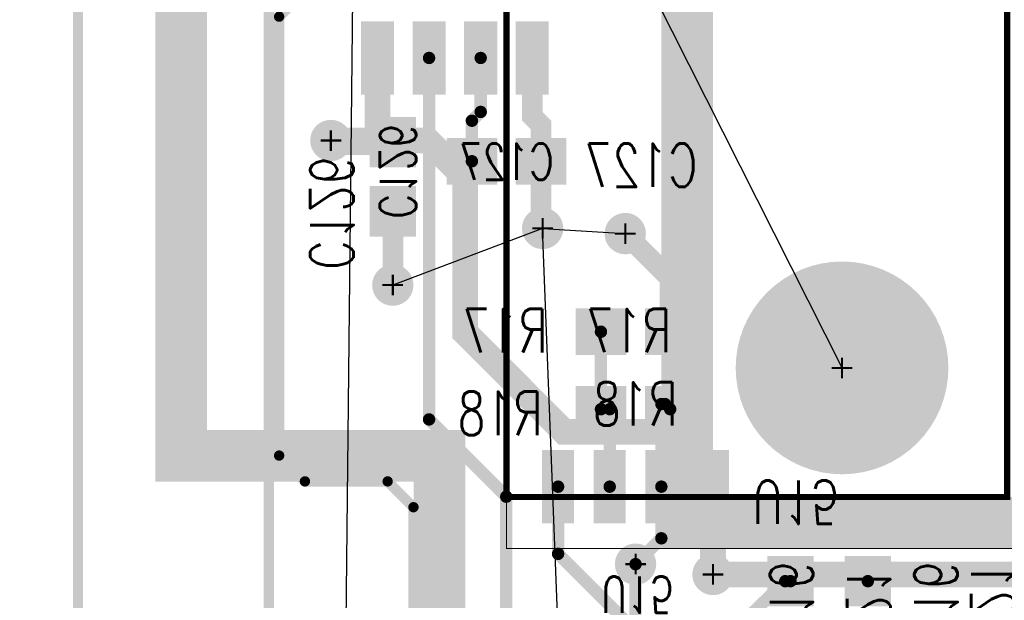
# Model space of a CAD drawing. Extents: x -7.2 to 18.3, y -5.6 to 10.9.
# Tile 15 of 112: x 0.7 to 1.7, y 3.1 to 3.7. Entities that reach past the tile are written whole.
import ezdxf
from ezdxf.enums import TextEntityAlignment as Align

# ---------------------------------------------------------------- set-up
doc = ezdxf.new("R2010")
doc.units = 0
for name, pattern in [('SIG_121', [2, 1, 1]), ('SIG_122', [2, 1, 1]), ('SIG_123', [2, 1, 1]), ('SIG_129', [2, 1, 1]), ('SIG_16', [2, 1, 1]), ('SIG_17', [2, 1, 1]), ('SIG_177', [2, 1, 1]), ('SIG_22', [2, 1, 1]), ('SIG_6', [2, 1, 1]), ('SIG_8', [2, 1, 1])]:
    doc.linetypes.add(name, pattern=pattern)
for name, color, linetype in [('2D_LINE_02', 112, 'CONTINUOUS'), ('COPPER_01', 1, 'CONTINUOUS'), ('COPPER_04', 5, 'CONTINUOUS'), ('DRIL_PLTE_THRU_01', 16, 'CONTINUOUS'), ('DRIL_PLTE_THRU_03', 146, 'CONTINUOUS'), ('DRIL_PLTE_THRU_04', 176, 'CONTINUOUS'), ('DRIL_SYMBOL', 254, 'CONTINUOUS'), ('LINK_00', 2, 'CONTINUOUS'), ('PADS_BOT', 5, 'CONTINUOUS'), ('PADS_INNER', 1, 'CONTINUOUS'), ('PADS_TOP', 1, 'CONTINUOUS'), ('PADS_XR_131', 3, 'CONTINUOUS'), ('PADS_XR_132', 6, 'CONTINUOUS'), ('PADS_XR_133', 254, 'CONTINUOUS'), ('PART_NAME_124', 6, 'CONTINUOUS'), ('PART_NAME_130', 106, 'CONTINUOUS'), ('PART_TOP_2DLINE_123', 255, 'CONTINUOUS'), ('PART_TOP_2DLINE_129', 2, 'CONTINUOUS'), ('TRACE_01', 1, 'CONTINUOUS'), ('TRACE_04', 5, 'CONTINUOUS'), ('VIAPTS', 56, 'CONTINUOUS')]:
    doc.layers.add(name, color=color, linetype=linetype)
doc.styles.add('W0$001', font='simplex', dxfattribs={"width": 0.75})
doc.styles.add('W0$006', font='simplex', dxfattribs={"width": 0.75})

# ---------------------------------------------------------------- blocks, each defined once
blk = doc.blocks.new('SMOOTH_0$05')
at = {"const_width": 0.025}
blk.add_lwpolyline([(-0.0125, 0, 1), (0.0125, 0, 1)], format="xyb", close=True, dxfattribs=at)
blk = doc.blocks.new('DRAWING_274')
at = {"layer": '2D_LINE_02', "const_width": 0.05}
blk.add_lwpolyline([(0, -0.05), (0.4099, -0.05), (0.4099, 0.35), (1.28, 0.35), (1.28, 1.6801), (1.135, 1.6801), (1.135, 2.24), (0.7849, 2.24), (0.7849, 2.465), (0.565, 2.465), (0.565, 4.55), (-1.5751, 4.55), (-1.5751, -0.48), (-0.24, -0.48), (-0.24, 0.015), (-0.49, 0.015), (-0.49, 0.5), (0, 0.5)], close=True, dxfattribs=at)
at = {"layer": '2D_LINE_02'}
for p in [(-0.49, 0.015), (-0.24, 0.015), (0, -0.05)]:
    blk.add_blockref('SMOOTH_0$05', p, dxfattribs=at)
blk = doc.blocks.new('COPPER_273')
at = {"layer": 'COPPER_01', "const_width": 0.01}
blk.add_lwpolyline([(-1.0052, -3.275), (-1.0052, -4.6399), (-1.0302, -4.6649), (-1.3652, -4.6649), (-1.3902, -4.6899), (-1.3902, -5.2949), (-1.4152, -5.3199), (-1.6502, -5.3199), (-1.6752, -5.3449), (-1.6752, -5.8149), (-1.7002, -5.8399), (-1.8052, -5.8399), (-1.8302, -5.8149), (-1.8302, -5.1999), (-1.8052, -5.1749), (-1.7802, -5.1749), (-1.7552, -5.1499), (-1.7552, -4.4949), (-1.7302, -4.4699), (-1.215, -4.4699), (-1.19, -4.4449), (-1.19, -1.2599)], dxfattribs=at)
blk = doc.blocks.new('SMOOTH_0$01')
at = {"const_width": 0.005}
blk.add_lwpolyline([(-0.0025, 0, 1), (0.0025, 0, 1)], format="xyb", close=True, dxfattribs=at)
blk = doc.blocks.new('COPPER_304')
at = {"layer": 'COPPER_04', "const_width": 0.01}
blk.add_lwpolyline([(0.135, -0.2301), (0.16, -0.2551), (0.415, -0.2551), (0.44, -0.2801), (0.44, -0.3301), (0.465, -0.3551), (0.68, -0.3551), (0.705, -0.3801), (0.705, -0.4151), (0.68, -0.4401), (0.4599, -0.4401), (0.4349, -0.4651), (0.4349, -0.89), (0.4599, -0.915), (0.54, -0.915), (0.565, -0.94), (0.565, -1.29), (0.54, -1.315), (-0.6701, -1.315), (-0.6951, -1.29), (-0.6951, 1.7199), (-0.6701, 1.7449), (0.11, 1.7449), (0.135, 1.7199)], close=True, dxfattribs=at)
at = {"layer": 'COPPER_04'}
for p in [(0.4349, -0.4651), (0.4349, -0.89), (0.4599, -0.915), (0.54, -0.915), (0.565, -0.94)]:
    blk.add_blockref('SMOOTH_0$01', p, dxfattribs=at)
blk = doc.blocks.new('DRIL_HOLE_0')
blk.add_lwpolyline([(0, 0, 1), (0, 0, 1)], format="xyb", close=True)
blk = doc.blocks.new('PAD_47')
at = {"const_width": 0.039}
blk.add_lwpolyline([(-0.0215, 0), (0.0215, 0)], dxfattribs=at)
blk = doc.blocks.new('PAD_1')
blk.add_lwpolyline([(0, 0, 1), (0, 0, 1)], format="xyb", close=True)
blk = doc.blocks.new('PAD_46')
at = {"const_width": 0.045}
blk.add_lwpolyline([(-0.0245, 0), (0.0245, 0)], dxfattribs=at)
blk = doc.blocks.new('STK_BOT_14')
at = {"layer": 'DRIL_PLTE_THRU_01'}
blk.add_blockref('DRIL_HOLE_0', (0, 0), dxfattribs=at)
at = {"layer": 'DRIL_PLTE_THRU_03'}
blk.add_blockref('DRIL_HOLE_0', (0, 0), dxfattribs=at)
at = {"layer": 'DRIL_PLTE_THRU_04'}
blk.add_blockref('DRIL_HOLE_0', (0, 0), dxfattribs=at)
at = {"layer": 'PADS_BOT'}
blk.add_blockref('PAD_47', (0, 0), dxfattribs=at)
at = {"layer": 'PADS_INNER'}
blk.add_blockref('PAD_1', (0, 0), dxfattribs=at)
at = {"layer": 'PADS_TOP'}
blk.add_blockref('PAD_1', (0, 0), dxfattribs=at)
at = {"layer": 'PADS_XR_131'}
blk.add_blockref('PAD_46', (0, 0), dxfattribs=at)
at = {"layer": 'PADS_XR_133'}
blk.add_blockref('PAD_47', (0, 0), dxfattribs=at)
blk = doc.blocks.new('SYM_BOT_36')
for p in [(-0.0335, 0), (0.0335, 0)]:
    blk.add_blockref('STK_BOT_14', p)
blk = doc.blocks.new('PART_BOT_68')
blk.add_blockref('SYM_BOT_36', (0, 0))
at = {"layer": 'PART_NAME_124', "style": 'W0$006', "width": 0.75}
blk.add_text('R16', height=0.042, dxfattribs=at).set_placement((-0.0299, 0.1199))
at = {"layer": 'PART_NAME_130', "style": 'W0$001', "width": 0.75}
blk.add_text('R16', height=0.042, dxfattribs=at).set_placement((-0.0299, -0.0201))
blk = doc.blocks.new('PART_BOT_69')
blk.add_blockref('SYM_BOT_36', (0, 0))
at = {"layer": 'PART_NAME_124', "style": 'W0$006', "width": 0.75}
blk.add_text('R17', height=0.042, dxfattribs=at).set_placement((0.085, -0.02))
at = {"layer": 'PART_NAME_130', "style": 'W0$001', "width": 0.75}
blk.add_text('R17', height=0.042, dxfattribs=at).set_placement((-0.0348, -0.0199))
blk = doc.blocks.new('PART_BOT_72')
blk.add_blockref('SYM_BOT_36', (0, 0))
at = {"layer": 'PART_NAME_124', "style": 'W0$006', "width": 0.75}
blk.add_text('R21', height=0.042, dxfattribs=at).set_placement((-0.0299, 0.0999))
at = {"layer": 'PART_NAME_130', "style": 'W0$001', "width": 0.75}
blk.add_text('R21', height=0.042, dxfattribs=at).set_placement((-0.0349, -0.0201))
blk = doc.blocks.new('SYM_BOT_12')
for p in [(-0.0335, 0), (0.0335, 0)]:
    blk.add_blockref('STK_BOT_14', p)
blk = doc.blocks.new('PART_BOT_185')
blk.add_blockref('SYM_BOT_12', (0, 0))
at = {"layer": 'PART_NAME_124', "style": 'W0$006', "width": 0.75}
blk.add_text('C126', height=0.042, rotation=180, dxfattribs=at).set_placement((0.09, 0.0801))
at = {"layer": 'PART_NAME_130', "style": 'W0$001', "width": 0.75}
blk.add_text('C126', height=0.035, rotation=180, dxfattribs=at).set_placement((-0.0051, -0.0049), align=Align.MIDDLE_CENTER)
blk = doc.blocks.new('PART_BOT_187')
blk.add_blockref('SYM_BOT_12', (0, 0))
at = {"layer": 'PART_NAME_124', "style": 'W0$006', "width": 0.75}
blk.add_text('C127', height=0.042, rotation=180, dxfattribs=at).set_placement((0.1849, 0.0249))
at = {"layer": 'PART_NAME_130', "style": 'W0$001', "width": 0.75}
blk.add_text('C127', height=0.035, rotation=180, dxfattribs=at).set_placement((0, 0.00033), align=Align.MIDDLE_CENTER)
blk = doc.blocks.new('PAD_114')
at = {"const_width": 0.026}
blk.add_lwpolyline([(-0.0325, 0), (0.0325, 0)], dxfattribs=at)
blk = doc.blocks.new('PAD_115')
at = {"const_width": 0.031}
blk.add_lwpolyline([(-0.0355, 0), (0.0355, 0)], dxfattribs=at)
blk = doc.blocks.new('STK_BOT_70')
at = {"layer": 'DRIL_PLTE_THRU_01'}
blk.add_blockref('DRIL_HOLE_0', (0, 0), dxfattribs=at)
at = {"layer": 'DRIL_PLTE_THRU_03'}
blk.add_blockref('DRIL_HOLE_0', (0, 0), dxfattribs=at)
at = {"layer": 'DRIL_PLTE_THRU_04'}
blk.add_blockref('DRIL_HOLE_0', (0, 0), dxfattribs=at)
at = {"layer": 'PADS_BOT'}
blk.add_blockref('PAD_114', (0, 0), dxfattribs=at)
at = {"layer": 'PADS_INNER'}
blk.add_blockref('PAD_1', (0, 0), dxfattribs=at)
at = {"layer": 'PADS_TOP'}
blk.add_blockref('PAD_1', (0, 0), dxfattribs=at)
at = {"layer": 'PADS_XR_131'}
blk.add_blockref('PAD_115', (0, 0), dxfattribs=at)
at = {"layer": 'PADS_XR_133'}
blk.add_blockref('PAD_114', (0, 0), dxfattribs=at)
blk = doc.blocks.new('SYM_BOT_56')
for p in [(-0.1, 0.075), (0.1, 0.075), (-0.1, 0.025), (0.1, 0.025), (-0.1, -0.025), (0.1, -0.025), (-0.1, -0.075), (0.1, -0.075)]:
    blk.add_blockref('STK_BOT_70', p)
blk = doc.blocks.new('PART_BOT_236')
blk.add_blockref('SYM_BOT_56', (0, 0))
at = {"layer": 'PART_NAME_124', "style": 'W0$006', "width": 0.75}
blk.add_text('U15', height=0.042, rotation=90, dxfattribs=at).set_placement((0.085, 0.155), align=Align.MIDDLE_CENTER)
at = {"layer": 'PART_NAME_130', "style": 'W0$001', "width": 0.75}
blk.add_text('U15', height=0.035, rotation=90, dxfattribs=at).set_placement((-0.00453, 0.0017), align=Align.MIDDLE_CENTER)
blk = doc.blocks.new('PART_BOT_295')
blk.add_blockref('SYM_BOT_36', (0, 0))
at = {"layer": 'PART_NAME_124', "style": 'W0$006', "width": 0.75}
blk.add_text('R18', height=0.042, rotation=180, dxfattribs=at).set_placement((-0.09, 0.025))
at = {"layer": 'PART_NAME_130', "style": 'W0$001', "width": 0.75}
blk.add_text('R18', height=0.042, rotation=180, dxfattribs=at).set_placement((-0.0002, -0.0051), align=Align.MIDDLE_CENTER)
blk = doc.blocks.new('PAD_116')
at = {"const_width": 0.032}
blk.add_lwpolyline([(-0.0355, 0), (0.0355, 0)], dxfattribs=at)
blk = doc.blocks.new('STK_BOT_73')
at = {"layer": 'DRIL_PLTE_THRU_01'}
blk.add_blockref('DRIL_HOLE_0', (0, 0), dxfattribs=at)
at = {"layer": 'DRIL_PLTE_THRU_03'}
blk.add_blockref('DRIL_HOLE_0', (0, 0), dxfattribs=at)
at = {"layer": 'DRIL_PLTE_THRU_04'}
blk.add_blockref('DRIL_HOLE_0', (0, 0), dxfattribs=at)
at = {"layer": 'PADS_BOT'}
blk.add_blockref('PAD_114', (0, 0), dxfattribs=at)
at = {"layer": 'PADS_INNER'}
blk.add_blockref('PAD_1', (0, 0), dxfattribs=at)
at = {"layer": 'PADS_TOP'}
blk.add_blockref('PAD_1', (0, 0), dxfattribs=at)
at = {"layer": 'PADS_XR_131'}
blk.add_blockref('PAD_116', (0, 0), dxfattribs=at)
at = {"layer": 'PADS_XR_133'}
blk.add_blockref('PAD_114', (0, 0), dxfattribs=at)
blk = doc.blocks.new('SYM_BOT_59')
for p in [(-0.1, 0.075), (0.1, 0.075), (-0.1, 0.025), (0.1, 0.025), (-0.1, -0.025), (0.1, -0.025), (-0.1, -0.075), (0.1, -0.075)]:
    blk.add_blockref('STK_BOT_73', p)
blk = doc.blocks.new('PART_BOT_369')
blk.add_blockref('SYM_BOT_59', (0, 0))
at = {"layer": 'PART_NAME_124', "style": 'W0$006', "width": 0.75}
blk.add_text('U25', height=0.042, rotation=270, dxfattribs=at).set_placement((0.03, -0.1649), align=Align.MIDDLE_CENTER)
at = {"layer": 'PART_NAME_130', "style": 'W0$001', "width": 0.75}
blk.add_text('U25', height=0.0525, rotation=270, dxfattribs=at).set_placement((-0.0001, 0.0051), align=Align.MIDDLE_CENTER)
blk = doc.blocks.new('SMOOTH_0$006')
at = {"const_width": 0.003}
blk.add_lwpolyline([(-0.0015, 0, 1), (0.0015, 0, 1)], format="xyb", close=True, dxfattribs=at)
blk = doc.blocks.new('SMOOTH_0$001')
at = {"const_width": 0.0005}
blk.add_lwpolyline([(-0.00025, 0, 1), (0.00025, 0, 1)], format="xyb", close=True, dxfattribs=at)
blk = doc.blocks.new('PART_BODY_TOP_389')
at = {"layer": 'PART_TOP_2DLINE_123', "const_width": 0.006}
blk.add_lwpolyline([(-1, 0.325), (1, 0.325), (1, -0.16), (-1, -0.16)], close=True, dxfattribs=at)
blk.add_lwpolyline([(1, -0.16), (-1, -0.16)], dxfattribs=at)
at = {"layer": 'PART_TOP_2DLINE_129', "const_width": 0.001}
blk.add_lwpolyline([(-1.05, 0.325), (1, 0.325), (1, -0.575), (-1.05, -0.575)], close=True, dxfattribs=at)
at = {"layer": 'PART_TOP_2DLINE_123'}
for p in [(-1, 0.325), (-1, -0.16), (-1, -0.16)]:
    blk.add_blockref('SMOOTH_0$006', p, dxfattribs=at)
at = {"layer": 'PART_TOP_2DLINE_129'}
blk.add_blockref('SMOOTH_0$001', (-1.05, 0.325), dxfattribs=at)
blk = doc.blocks.new('DRIL_SYMBOL_0$125')
at = {"layer": 'DRIL_SYMBOL', "const_width": 0.002}
for points in [[(0, -0.01), (0, 0.01)], [(-0.01, 0), (0.01, 0)]]:
    blk.add_lwpolyline(points, dxfattribs=at)
blk = doc.blocks.new('DRIL_HOLE_0$125')
at = {"const_width": 0.0625}
blk.add_lwpolyline([(-0.03125, 0, 1), (0.03125, 0, 1)], format="xyb", close=True, dxfattribs=at)
blk.add_blockref('DRIL_SYMBOL_0$125', (0, 0))
blk = doc.blocks.new('PAD_119')
at = {"const_width": 0.1}
blk.add_lwpolyline([(0, -0.05, 1), (0, 0.05, 1)], format="xyb", close=True, dxfattribs=at)
blk = doc.blocks.new('PAD_122')
at = {"const_width": 0.103}
blk.add_lwpolyline([(0, -0.0515, 1), (0, 0.0515, 1)], format="xyb", close=True, dxfattribs=at)
blk = doc.blocks.new('STK_TOP_75')
at = {"layer": 'DRIL_PLTE_THRU_01'}
blk.add_blockref('DRIL_HOLE_0$125', (0, 0), dxfattribs=at)
at = {"layer": 'DRIL_PLTE_THRU_03'}
blk.add_blockref('DRIL_HOLE_0$125', (0, 0), dxfattribs=at)
at = {"layer": 'DRIL_PLTE_THRU_04'}
blk.add_blockref('DRIL_HOLE_0$125', (0, 0), dxfattribs=at)
at = {"layer": 'PADS_BOT'}
blk.add_blockref('PAD_119', (0, 0), dxfattribs=at)
at = {"layer": 'PADS_INNER'}
blk.add_blockref('PAD_119', (0, 0), dxfattribs=at)
at = {"layer": 'PADS_TOP'}
blk.add_blockref('PAD_119', (0, 0), dxfattribs=at)
at = {"layer": 'PADS_XR_131'}
blk.add_blockref('PAD_122', (0, 0), dxfattribs=at)
at = {"layer": 'PADS_XR_132'}
blk.add_blockref('PAD_122', (0, 0), dxfattribs=at)
blk = doc.blocks.new('SYM_TOP_62')
for name, p in [('PART_BODY_TOP_389', (0, 0)), ('STK_TOP_75', (-0.875, 0))]:
    blk.add_blockref(name, p)
blk = doc.blocks.new('PART_TOP_421')
blk.add_blockref('SYM_TOP_62', (0, 0))
blk = doc.blocks.new('SMOOTH_0$02')
at = {"const_width": 0.01}
blk.add_lwpolyline([(-0.005, 0, 1), (0.005, 0, 1)], format="xyb", close=True, dxfattribs=at)
blk = doc.blocks.new('SMOOTH_0$025')
at = {"const_width": 0.0125}
blk.add_lwpolyline([(-0.00625, 0, 1), (0.00625, 0, 1)], format="xyb", close=True, dxfattribs=at)
blk = doc.blocks.new('SMOOTH_0$012')
at = {"const_width": 0.006}
blk.add_lwpolyline([(-0.003, 0, 1), (0.003, 0, 1)], format="xyb", close=True, dxfattribs=at)
blk = doc.blocks.new('TRACE_1804')
at = {"layer": 'TRACE_04', "linetype": 'SIG_121', "const_width": 0.012}
blk.add_lwpolyline([(1.2917, 3.3849), (1.2917, 3.3099)], dxfattribs=at)
at = {"layer": 'TRACE_04'}
for p in [(1.2917, 3.3849), (1.2917, 3.3099)]:
    blk.add_blockref('SMOOTH_0$012', p, dxfattribs=at)
blk = doc.blocks.new('TRACE_1802')
at = {"layer": 'TRACE_04', "linetype": 'SIG_121', "const_width": 0.012}
blk.add_lwpolyline([(1.2917, 3.3099), (1.3002, 3.3099), (1.3002, 3.2349)], dxfattribs=at)
at = {"layer": 'TRACE_04'}
for p in [(1.2917, 3.3099), (1.3002, 3.3099), (1.3002, 3.2349)]:
    blk.add_blockref('SMOOTH_0$012', p, dxfattribs=at)
blk = doc.blocks.new('TRACE_1840')
at = {"layer": 'TRACE_04', "linetype": 'SIG_129', "const_width": 0.012}
blk.add_lwpolyline([(1.1667, 3.5499), (1.1667, 3.58915), (1.1752, 3.59765), (1.1752, 3.6499)], dxfattribs=at)
at = {"layer": 'TRACE_04'}
for p in [(1.1752, 3.6499), (1.1752, 3.59765), (1.1667, 3.58915), (1.1667, 3.5499)]:
    blk.add_blockref('SMOOTH_0$012', p, dxfattribs=at)
blk = doc.blocks.new('DRIL_SYMBOL_0$018')
at = {"layer": 'DRIL_SYMBOL', "const_width": 0.002}
for points in [[(0, -0.01), (0, 0.01)], [(-0.01, 0), (0.01, 0)]]:
    blk.add_lwpolyline(points, dxfattribs=at)
blk = doc.blocks.new('DRIL_HOLE_0$018')
at = {"const_width": 0.009}
blk.add_lwpolyline([(-0.0045, 0, 1), (0.0045, 0, 1)], format="xyb", close=True, dxfattribs=at)
blk.add_blockref('DRIL_SYMBOL_0$018', (0, 0))
blk = doc.blocks.new('PAD_138')
at = {"const_width": 0.02}
blk.add_lwpolyline([(0, -0.01, 1), (0, 0.01, 1)], format="xyb", close=True, dxfattribs=at)
blk = doc.blocks.new('STK_TOP_4')
at = {"layer": 'DRIL_PLTE_THRU_01'}
blk.add_blockref('DRIL_HOLE_0$018', (0, 0), dxfattribs=at)
at = {"layer": 'DRIL_PLTE_THRU_03'}
blk.add_blockref('DRIL_HOLE_0$018', (0, 0), dxfattribs=at)
at = {"layer": 'DRIL_PLTE_THRU_04'}
blk.add_blockref('DRIL_HOLE_0$018', (0, 0), dxfattribs=at)
at = {"layer": 'PADS_BOT'}
blk.add_blockref('PAD_138', (0, 0), dxfattribs=at)
at = {"layer": 'PADS_INNER'}
blk.add_blockref('PAD_138', (0, 0), dxfattribs=at)
at = {"layer": 'PADS_TOP'}
blk.add_blockref('PAD_138', (0, 0), dxfattribs=at)
blk = doc.blocks.new('SYM_TOP_2')
blk.add_blockref('STK_TOP_4', (0, 0))

msp = doc.modelspace()

# ---------------------------------------------------------------- linework, layer by layer
at = {"layer": 'LINK_00', "linetype": 'SIG_6'}
msp.add_line((1.0552, 4.1049), (1.0352, 2.2284), dxfattribs=at)
at = {"layer": 'LINK_00', "linetype": 'SIG_22'}
msp.add_line((1.5252, 3.3499), (1.2301, 3.9349), dxfattribs=at)
at = {"layer": 'LINK_00', "linetype": 'SIG_16'}
for p, q in [((1.2352, 3.4849), (1.0901, 3.43)), ((1.2352, 3.4849), (1.3152, 3.4799)), ((1.2502, 3.0999), (1.2352, 3.4849))]:
    msp.add_line(p, q, dxfattribs=at)
at = {"layer": 'TRACE_01', "linetype": 'SIG_17', "const_width": 0.025}
for points in [[(1.4002, 3.1499), (1.4002, 3.2399), (1.3521, 3.288), (1.2561, 3.288), (1.1601, 3.384), (1.1601, 3.534), (1.1241, 3.57), (1.0301, 3.57)], [(1.4002, 3.1499), (2.005, 3.1499), (2.0711, 3.216)]]:
    msp.add_lwpolyline(points, dxfattribs=at)
at = {"layer": 'TRACE_01', "linetype": 'SIG_122', "const_width": 0.012}
msp.add_lwpolyline([(1.7501, 1.878), (1.7501, 2.5), (1.6352, 2.6149), (1.4452, 2.6149), (1.3252, 2.7349), (1.3252, 3.1599)], dxfattribs=at)
at = {"layer": 'TRACE_04', "linetype": 'SIG_17', "const_width": 0.025}
for points in [[(1.0752, 3.6499), (1.0752, 3.5684), (1.0902, 3.5684)], [(1.0301, 3.57), (1.0301, 3.5684), (1.0902, 3.5684)], [(1.4002, 3.1499), (1.4002, 3.2349)]]:
    msp.add_lwpolyline(points, dxfattribs=at)
at = {"layer": 'TRACE_04', "linetype": 'SIG_177', "const_width": 0.012}
for points in [[(1.1252, 3.6499), (1.1252, 3.3), (1.2, 3.2252)], [(1.155, 3.025), (1.2, 3.07), (1.2, 3.2252)]]:
    msp.add_lwpolyline(points, dxfattribs=at)
at = {"layer": 'TRACE_04', "linetype": 'SIG_16', "const_width": 0.02}
for points in [[(1.2252, 3.6499), (1.2252, 3.5934), (1.2337, 3.5849), (1.2337, 3.5499)], [(1.2337, 3.5499), (1.2337, 3.4864), (1.2352, 3.4849)], [(1.0901, 3.43), (1.0902, 3.43), (1.0902, 3.5014)], [(1.3152, 3.4799), (1.3587, 3.4364), (1.3587, 3.3849)]]:
    msp.add_lwpolyline(points, dxfattribs=at)
at = {"layer": 'TRACE_04', "linetype": 'SIG_122', "const_width": 0.012}
for points in [[(1.3502, 3.2349), (1.3502, 3.3149), (1.3537, 3.3149), (1.3587, 3.3099)], [(1.3252, 3.1599), (1.3502, 3.1849), (1.3502, 3.2349)]]:
    msp.add_lwpolyline(points, dxfattribs=at)
at = {"layer": 'TRACE_04', "linetype": 'SIG_123', "const_width": 0.012}
for points in [[(1.2502, 3.2349), (1.2502, 3.1699), (1.3202, 3.0999), (1.4252, 3.0999), (1.4702, 3.1434), (1.4752, 3.1434)], [(1.4752, 3.1434), (1.5502, 3.1434)]]:
    msp.add_lwpolyline(points, dxfattribs=at)

# ---------------------------------------------------------------- block references
for name, p in [('DRAWING_274', (1.3752, 3.2499)), ('TRACE_1840', (0, 0)), ('TRACE_1804', (0, 0)), ('TRACE_1802', (0, 0))]:
    msp.add_blockref(name, p)
at = {"linetype": 'SIG_6'}
msp.add_blockref('COPPER_273', (1.9752, 7.2499), dxfattribs=at)
at = {"linetype": 'SIG_8'}
msp.add_blockref('COPPER_304', (0.5451, 4.155), dxfattribs=at)
at = {"rotation": 90}
msp.add_blockref('PART_TOP_421', (1.5252, 4.2249), dxfattribs=at)
at = {"xscale": -1}
for name, p, rotation in [('PART_BOT_369', (1.1502, 3.7499), -270), ('PART_BOT_185', (1.0902, 3.5349), -270), ('PART_BOT_187', (1.2002, 3.5499), -180), ('PART_BOT_295', (1.3252, 3.3099), -180), ('PART_BOT_236', (1.3252, 3.1349), -90), ('PART_BOT_68', (1.4752, 3.1099), -90), ('PART_BOT_72', (1.5502, 3.1099), -90)]:
    msp.add_blockref(name, p, dxfattribs=dict(at, rotation=rotation))
msp.add_blockref('PART_BOT_69', (1.3252, 3.3849), dxfattribs=at)
at = {"layer": 'TRACE_01'}
for name, p in [('SMOOTH_0$025', (1.0301, 3.57)), ('SMOOTH_0$025', (1.1241, 3.57)), ('SMOOTH_0$025', (1.1601, 3.534)), ('SMOOTH_0$025', (1.1601, 3.384)), ('SMOOTH_0$025', (1.2561, 3.288)), ('SMOOTH_0$025', (1.3521, 3.288)), ('SMOOTH_0$025', (1.4002, 3.2399)), ('SMOOTH_0$012', (1.3252, 3.1599)), ('SMOOTH_0$025', (1.4002, 3.1499)), ('SMOOTH_0$025', (1.4002, 3.1499))]:
    msp.add_blockref(name, p, dxfattribs=at)
at = {"layer": 'TRACE_04'}
for name, p in [('SMOOTH_0$025', (1.0752, 3.6499)), ('SMOOTH_0$012', (1.1252, 3.6499)), ('SMOOTH_0$02', (1.2252, 3.6499)), ('SMOOTH_0$02', (1.2252, 3.5934)), ('SMOOTH_0$02', (1.2337, 3.5849)), ('SMOOTH_0$025', (1.0301, 3.57)), ('SMOOTH_0$025', (1.0301, 3.5684)), ('SMOOTH_0$025', (1.0752, 3.5684)), ('SMOOTH_0$025', (1.0902, 3.5684)), ('SMOOTH_0$025', (1.0902, 3.5684)), ('SMOOTH_0$02', (1.2337, 3.5499)), ('SMOOTH_0$02', (1.2337, 3.5499)), ('SMOOTH_0$02', (1.0902, 3.5014)), ('SMOOTH_0$02', (1.2337, 3.4864)), ('SMOOTH_0$02', (1.2352, 3.4849)), ('SMOOTH_0$02', (1.3152, 3.4799)), ('SMOOTH_0$02', (1.3587, 3.4364)), ('SMOOTH_0$02', (1.0901, 3.43)), ('SMOOTH_0$02', (1.0902, 3.43)), ('SMOOTH_0$02', (1.3587, 3.3849)), ('SMOOTH_0$012', (1.3502, 3.3149)), ('SMOOTH_0$012', (1.3537, 3.3149)), ('SMOOTH_0$012', (1.3587, 3.3099)), ('SMOOTH_0$012', (1.1252, 3.3)), ('SMOOTH_0$025', (1.4002, 3.2349)), ('SMOOTH_0$012', (1.2502, 3.2349)), ('SMOOTH_0$012', (1.3502, 3.2349)), ('SMOOTH_0$012', (1.3502, 3.2349)), ('SMOOTH_0$012', (1.2, 3.2252)), ('SMOOTH_0$012', (1.2, 3.2252)), ('SMOOTH_0$012', (1.3502, 3.1849)), ('SMOOTH_0$012', (1.2502, 3.1699)), ('SMOOTH_0$012', (1.3252, 3.1599)), ('SMOOTH_0$025', (1.4002, 3.1499)), ('SMOOTH_0$012', (1.4702, 3.1434)), ('SMOOTH_0$012', (1.4752, 3.1434)), ('SMOOTH_0$012', (1.4752, 3.1434)), ('SMOOTH_0$012', (1.5502, 3.1434))]:
    msp.add_blockref(name, p, dxfattribs=at)
at = {"layer": 'VIAPTS', "linetype": 'SIG_17'}
for p in [(1.0301, 3.57), (1.4002, 3.1499)]:
    msp.add_blockref('SYM_TOP_2', p, dxfattribs=at)
at = {"layer": 'VIAPTS', "linetype": 'SIG_16'}
for p in [(1.2352, 3.4849), (1.3152, 3.4799), (1.0901, 3.43)]:
    msp.add_blockref('SYM_TOP_2', p, dxfattribs=at)
at = {"layer": 'VIAPTS', "linetype": 'SIG_122'}
msp.add_blockref('SYM_TOP_2', (1.3252, 3.1599), dxfattribs=at)

doc.saveas('drawing.dxf')
